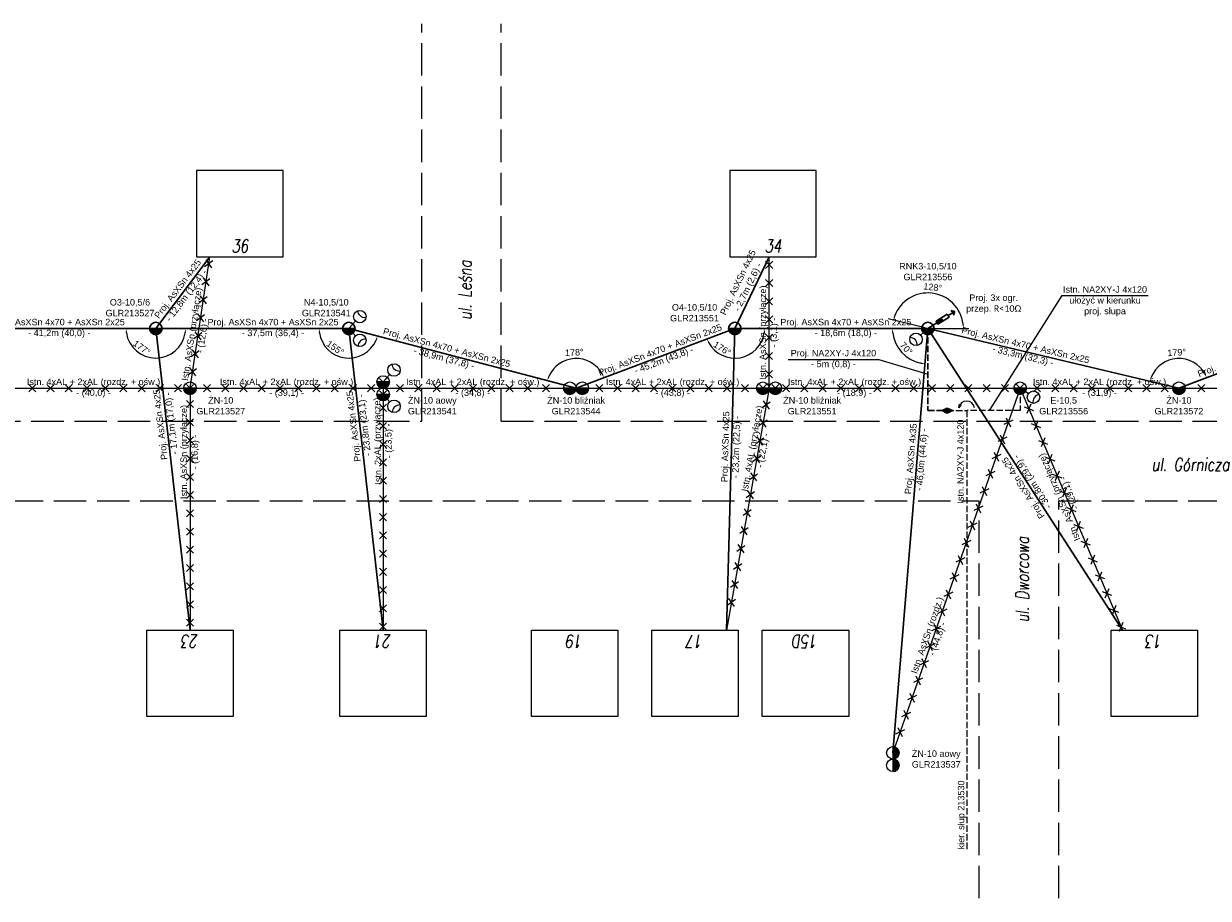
# Model space of a CAD drawing. Header units: metres. Extents: x 6536102 to 6570154, y 5559884 to 5568618.
# Tile 15 of 40: x 6541450 to 6541724, y 5564504 to 5564707. Entities that reach past the tile are written whole.
import ezdxf
from ezdxf.lldxf.tags import DXFTag

# ---------------------------------------------------------------- set-up
doc = ezdxf.new("R2010")
doc.units = ezdxf.units.M
doc.linetypes.add('1053', pattern=[2, 1.5, -0.5])
doc.layers.add('SCHEMATY_ELE', color=7, linetype='Continuous')
doc.styles.add('Romans_0.9', font='romans.shx', dxfattribs={"width": 0.75, "oblique": 9, "height": 0.1})
doc.styles.get("Standard").update_dxf_attribs({"font": 'arial.ttf'})
tags = doc.linetypes.add('ASXSN4X50+25', pattern='A,6.328383,-0.651518,["AsXSn 4x50+25",Standard,S=2.5,R=0,X=0,Y=-1.25],-25.651347,6.384745', length=39.015993).pattern_tags.tags
tags[6] = DXFTag(74, 10)
doc.dimstyles.new('ISO-25', dxfattribs={"dimtxt": 2.5, "dimasz": 2.5, "dimexe": 1.25, "dimexo": 0.625, "dimtad": 1, "dimtxsty": 'Standard', "dimcen": 2.5, "dimadec": 0, "dimazin": 0, "dimtfac": 1, "dimtmove": 0, "dimatfit": 3, "dimfxl": 1, "dimarcsym": 0})

# ---------------------------------------------------------------- blocks, each defined once
blk = doc.blocks.new('*D111')
at = {"color": 0, "linetype": 'ASXSN4X50+25', "lineweight": -2, "transparency": 16777216}
for p, q in [((6541658.2, 5564636.44), (6541649.61, 5564638.49)), ((6541659.44, 5564636.3), (6541668.27, 5564636.3))]:
    blk.add_line(p, q, dxfattribs=at)
blk.add_arc((6541658.81, 5564636.3), 8.21, 6.986, 159.6341, dxfattribs=at)
at = {"color": 0, "linetype": 'ASXSN4X50+25', "transparency": 16777216}
for points in [[(6541651.27, 5564639.1), (6541650.95, 5564639.2), (6541650.82, 5564638.2)], [(6541667.13, 5564637.3), (6541666.8, 5564637.28), (6541667.02, 5564636.3)]]:
    blk.add_solid(points, dxfattribs=at)
at = {"layer": 'Defpoints', "color": 0, "linetype": 'ASXSN4X50+25', "transparency": 16777216}
for p in [(6541663.46, 5564643.07), (6541651.93, 5564636.29), (6541658.81, 5564636.3), (6541658.81, 5564636.3), (6541665.33, 5564634.75)]:
    blk.add_point(p, dxfattribs=at)
at = {"color": 0, "linetype": 'ASXSN4X50+25', "transparency": 16777216, "insert": (6541659.93, 5564645.83), "char_height": 1.8, "attachment_point": 5, "rotation": 353.3101}
blk.add_mtext('{\\H0.83333x;128%%D}', dxfattribs=at)
blk = doc.blocks.new('*D112')
at = {"color": 0, "linetype": 'ASXSN4X50+25', "lineweight": -2, "transparency": 16777216}
blk.add_line((6541607.11, 5564633.65), (6541606.53, 5564633.43), dxfattribs=at)
blk.add_arc((6541614.14, 5564636.3), 6.88, 208.932, 351.6834, dxfattribs=at)
at = {"color": 0, "linetype": 'ASXSN4X50+25', "transparency": 16777216}
for points in [[(6541620.79, 5564635.31), (6541621.12, 5564635.29), (6541621.03, 5564636.3)], [(6541607.97, 5564632.9), (6541608.27, 5564633.04), (6541607.7, 5564633.87)]]:
    blk.add_solid(points, dxfattribs=at)
at = {"layer": 'Defpoints', "color": 0, "linetype": 'ASXSN4X50+25', "transparency": 16777216}
for p in [(6541614.14, 5564636.3), (6541614.14, 5564636.3), (6541621.03, 5564636.3), (6541607.7, 5564633.87), (6541618.27, 5564630.79)]:
    blk.add_point(p, dxfattribs=at)
at = {"color": 0, "linetype": 'ASXSN4X50+25', "transparency": 16777216, "insert": (6541611.21, 5564631.65), "char_height": 1.8, "attachment_point": 5, "rotation": 327.7451}
blk.add_mtext('{\\H0.83333x;176%%D}', dxfattribs=at)
blk = doc.blocks.new('*D113')
at = {"color": 0, "linetype": 'ASXSN4X50+25', "lineweight": -2, "transparency": 16777216}
blk.add_arc((6541524.8, 5564636.3), 6.88, 188.3347, 336.9442, dxfattribs=at)
at = {"color": 0, "linetype": 'ASXSN4X50+25', "transparency": 16777216}
for points in [[(6541517.83, 5564635.29), (6541518.16, 5564635.31), (6541517.92, 5564636.29)], [(6541530.98, 5564633.65), (6541531.29, 5564633.55), (6541531.46, 5564634.55)]]:
    blk.add_solid(points, dxfattribs=at)
at = {"layer": 'Defpoints', "color": 0, "linetype": 'ASXSN4X50+25', "transparency": 16777216}
for p in [(6541517.92, 5564636.29), (6541524.8, 5564636.3), (6541524.8, 5564636.3), (6541531.46, 5564634.55), (6541527.18, 5564629.83)]:
    blk.add_point(p, dxfattribs=at)
at = {"color": 0, "linetype": 'ASXSN4X50+25', "transparency": 16777216, "insert": (6541521.66, 5564631.79), "char_height": 1.8, "attachment_point": 5, "rotation": 325.0941}
blk.add_mtext('{\\H0.83333x;155%%D}', dxfattribs=at)
blk = doc.blocks.new('*D114')
at = {"color": 0, "linetype": 'ASXSN4X50+25', "lineweight": -2, "transparency": 16777216}
for p, q in [((6541479.51, 5564636.3), (6541472, 5564636.29)), ((6541480.76, 5564636.3), (6541488.27, 5564636.3))]:
    blk.add_line(p, q, dxfattribs=at)
blk.add_arc((6541480.13, 5564636.3), 6.88, 188.3459, 351.6721, dxfattribs=at)
at = {"color": 0, "linetype": 'ASXSN4X50+25', "transparency": 16777216}
for points in [[(6541473.16, 5564635.28), (6541473.49, 5564635.31), (6541473.25, 5564636.29)], [(6541486.78, 5564635.31), (6541487.11, 5564635.29), (6541487.02, 5564636.3)]]:
    blk.add_solid(points, dxfattribs=at)
at = {"layer": 'Defpoints', "color": 0, "linetype": 'ASXSN4X50+25', "transparency": 16777216}
for p in [(6541473.25, 5564636.29), (6541480.13, 5564636.3), (6541480.13, 5564636.3), (6541487.02, 5564636.3), (6541483.58, 5564630.33)]:
    blk.add_point(p, dxfattribs=at)
at = {"color": 0, "linetype": 'ASXSN4X50+25', "transparency": 16777216, "insert": (6541476.89, 5564631.85), "char_height": 1.8, "attachment_point": 5, "rotation": 323.9232}
blk.add_mtext('{\\H0.83333x;177%%D}', dxfattribs=at)
blk = doc.blocks.new('*D131')
at = {"color": 0, "linetype": 'ASXSN4X50+25', "lineweight": -2, "transparency": 16777216}
blk.add_line((6541652.57, 5564636.3), (6541649.35, 5564636.3), dxfattribs=at)
blk.add_arc((6541658.81, 5564636.3), 8.21, 186.9826, 258.2969, dxfattribs=at)
at = {"color": 0, "linetype": 'ASXSN4X50+25', "transparency": 16777216}
for points in [[(6541650.5, 5564635.29), (6541650.83, 5564635.31), (6541650.6, 5564636.3)], [(6541657.17, 5564628.42), (6541657.12, 5564628.09), (6541658.14, 5564628.11)]]:
    blk.add_solid(points, dxfattribs=at)
at = {"layer": 'Defpoints', "color": 0, "linetype": 'ASXSN4X50+25', "transparency": 16777216}
for p in [(6541653.19, 5564636.3), (6541658.81, 5564636.3), (6541658.81, 5564636.3), (6541651.59, 5564632.39), (6541657.92, 5564625.44)]:
    blk.add_point(p, dxfattribs=at)
at = {"color": 0, "linetype": 'ASXSN4X50+25', "transparency": 16777216, "insert": (6541653.8, 5564631.68), "char_height": 1.8, "attachment_point": 5, "rotation": 312.6398}
blk.add_mtext('{\\H0.83333x;70%%D}', dxfattribs=at)
blk = doc.blocks.new('*D301')
at = {"color": 0, "linetype": 'ASXSN4X50+25', "lineweight": -2, "transparency": 16777216}
blk.add_line((6541709.93, 5564624.13), (6541709, 5564624.35), dxfattribs=at)
blk.add_arc((6541716.91, 5564622.47), 6.88, 28.9483, 158.2848, dxfattribs=at)
at = {"color": 0, "linetype": 'ASXSN4X50+25', "lineweight": 50, "transparency": 16777216}
for points in [[(6541710.67, 5564624.97), (6541710.36, 5564625.07), (6541710.21, 5564624.07)], [(6541723.08, 5564625.87), (6541722.78, 5564625.73), (6541723.35, 5564624.9)]]:
    blk.add_solid(points, dxfattribs=at)
at = {"layer": 'Defpoints', "color": 0, "linetype": 'ASXSN4X50+25', "lineweight": 50, "transparency": 16777216}
for p in [(6541719.34, 5564628.91), (6541710.54, 5564623.99), (6541716.91, 5564622.47), (6541716.91, 5564622.47), (6541723.4, 5564624.91)]:
    blk.add_point(p, dxfattribs=at)
at = {"color": 0, "linetype": 'ASXSN4X50+25', "transparency": 16777216, "insert": (6541716.39, 5564630.73), "char_height": 1.8, "attachment_point": 5, "rotation": 3.6166}
blk.add_mtext('{\\H0.83333x;179%%D}', dxfattribs=at)
blk = doc.blocks.new('*D302')
at = {"color": 0, "linetype": 'ASXSN4X50+25', "lineweight": -2, "transparency": 16777216}
blk.add_line((6541570.47, 5564624.29), (6541569.54, 5564624.54), dxfattribs=at)
blk.add_arc((6541577.4, 5564622.47), 6.88, 28.9483, 156.9435, dxfattribs=at)
at = {"color": 0, "linetype": 'ASXSN4X50+25', "lineweight": 50, "transparency": 16777216}
for points in [[(6541571.23, 5564625.11), (6541570.91, 5564625.22), (6541570.74, 5564624.22)], [(6541583.58, 5564625.87), (6541583.27, 5564625.73), (6541583.84, 5564624.9)]]:
    blk.add_solid(points, dxfattribs=at)
at = {"layer": 'Defpoints', "color": 0, "linetype": 'ASXSN4X50+25', "lineweight": 50, "transparency": 16777216}
for p in [(6541574.27, 5564628.6), (6541571.07, 5564624.14), (6541577.4, 5564622.47), (6541577.4, 5564622.47), (6541583.89, 5564624.91)]:
    blk.add_point(p, dxfattribs=at)
at = {"color": 0, "linetype": 'ASXSN4X50+25', "transparency": 16777216, "insert": (6541576.98, 5564630.74), "char_height": 1.8, "attachment_point": 5, "rotation": 2.9459}
blk.add_mtext('{\\H0.83333x;178%%D}', dxfattribs=at)

msp = doc.modelspace()

# ---------------------------------------------------------------- hatches: boundary and pattern name
h = msp.add_hatch(color=256)
h.dxf.hatch_style = 1
h.paths.add_polyline_path([(6541664.671, 5564617.267), (6541663.306, 5564616.639), (6541661.94, 5564617.267), (6541663.306, 5564617.895)])
at = {"layer": 'SCHEMATY_ELE', "lineweight": 30}
h = msp.add_hatch(color=0, dxfattribs=at)
h.dxf.hatch_style = 1
edge = h.paths.add_edge_path()
edge.add_line((6541481.579, 5564636.295), (6541478.688, 5564636.295))
edge.add_arc((6541480.133, 5564636.295), 1.446, 180, 360)
h = msp.add_hatch(color=0, dxfattribs=at)
h.dxf.hatch_style = 1
edge = h.paths.add_edge_path()
edge.add_line((6541526.249, 5564636.295), (6541523.357, 5564636.295))
edge.add_arc((6541524.803, 5564636.295), 1.446, 180, 360)
h = msp.add_hatch(color=0, dxfattribs=at)
h.dxf.hatch_style = 1
edge = h.paths.add_edge_path()
edge.add_line((6541615.588, 5564636.295), (6541612.696, 5564636.295))
edge.add_arc((6541614.142, 5564636.295), 1.446, 180, 360)
h = msp.add_hatch(color=0, dxfattribs=at)
h.dxf.hatch_style = 1
edge = h.paths.add_edge_path()
edge.add_line((6541660.258, 5564636.295), (6541657.366, 5564636.295))
edge.add_arc((6541658.812, 5564636.295), 1.446, 180, 360)
h = msp.add_hatch(color=7, dxfattribs=at)
h.dxf.hatch_style = 1
h.paths.add_polyline_path([(6541661.659, 5564637.852), (6541662.114, 5564638.397), (6541661.427, 5564638.216)])
at = {"layer": 'SCHEMATY_ELE', "lineweight": 18}
h = msp.add_hatch(color=8, dxfattribs=at)
h.dxf.hatch_style = 1
edge = h.paths.add_edge_path()
edge.add_line((6541489.508, 5564622.472), (6541486.617, 5564622.472))
edge.add_arc((6541488.062, 5564622.472), 1.446, 180, 360)
h = msp.add_hatch(color=8, dxfattribs=at)
h.dxf.hatch_style = 1
edge = h.paths.add_edge_path()
edge.add_line((6541534.178, 5564623.918), (6541531.286, 5564623.918))
edge.add_arc((6541532.732, 5564623.918), 1.446, 180, 360)
h = msp.add_hatch(color=8, dxfattribs=at)
h.dxf.hatch_style = 1
edge = h.paths.add_edge_path()
edge.add_line((6541577.402, 5564622.472), (6541574.51, 5564622.472))
edge.add_arc((6541575.956, 5564622.472), 1.446, 180, 360)
h = msp.add_hatch(color=8, dxfattribs=at)
h.dxf.hatch_style = 1
edge = h.paths.add_edge_path()
edge.add_line((6541580.293, 5564622.472), (6541577.402, 5564622.472))
edge.add_arc((6541578.847, 5564622.472), 1.446, 180, 360)
h = msp.add_hatch(color=8, dxfattribs=at)
h.dxf.hatch_style = 1
edge = h.paths.add_edge_path()
edge.add_line((6541622.071, 5564622.472), (6541619.18, 5564622.472))
edge.add_arc((6541620.625, 5564622.472), 1.446, 180, 360)
h = msp.add_hatch(color=8, dxfattribs=at)
h.dxf.hatch_style = 1
edge = h.paths.add_edge_path()
edge.add_line((6541624.963, 5564622.472), (6541622.071, 5564622.472))
edge.add_arc((6541623.517, 5564622.472), 1.446, 180, 360)
h = msp.add_hatch(color=8, dxfattribs=at)
h.dxf.hatch_style = 1
edge = h.paths.add_edge_path()
edge.add_line((6541681.604, 5564622.472), (6541678.712, 5564622.472))
edge.add_arc((6541680.158, 5564622.472), 1.446, 180, 360)
h = msp.add_hatch(color=8, dxfattribs=at)
h.dxf.hatch_style = 1
edge = h.paths.add_edge_path()
edge.add_line((6541718.356, 5564622.472), (6541715.464, 5564622.472))
edge.add_arc((6541716.91, 5564622.472), 1.446, 180, 360)
h = msp.add_hatch(color=8, dxfattribs=at)
h.dxf.hatch_style = 1
edge = h.paths.add_edge_path()
edge.add_line((6541534.178, 5564621.026), (6541531.286, 5564621.026))
edge.add_arc((6541532.732, 5564621.026), 1.446, 180, 360)
at = {"layer": 'SCHEMATY_ELE', "linetype": '1053', "lineweight": 18}
h = msp.add_hatch(color=256, dxfattribs=at)
h.dxf.hatch_style = 1
h.paths.add_polyline_path([(6541666.008, 5564617.937), (6541666.112, 5564618.733), (6541666.466, 5564618.596)])
at = {"layer": 'SCHEMATY_ELE', "lineweight": 18}
h = msp.add_hatch(color=8, dxfattribs=at)
h.dxf.hatch_style = 1
edge = h.paths.add_edge_path()
edge.add_line((6541650.7, 5564539.508), (6541650.7, 5564536.617))
edge.add_arc((6541650.7, 5564538.063), 1.446, 270, 450)
h = msp.add_hatch(color=8, dxfattribs=at)
h.dxf.hatch_style = 1
edge = h.paths.add_edge_path()
edge.add_line((6541650.7, 5564536.617), (6541650.7, 5564533.725))
edge.add_arc((6541650.7, 5564535.171), 1.446, 270, 450)

# ---------------------------------------------------------------- linework, layer by layer
at = {"color": 0, "linetype": '1053', "lineweight": 9, "ltscale": 5}
for p, q in [((6541541.659, 5564614.821), (6541541.659, 5564706.85)), ((6541560.075, 5564614.821), (6541560.075, 5564706.85)), ((6541201.314, 5564614.821), (6541541.659, 5564614.821)), ((6541560.075, 5564614.821), (6541825.202, 5564614.821)), ((6541316.55, 5564596.405), (6541670.664, 5564596.405)), ((6541670.664, 5564504.375), (6541670.664, 5564596.405)), ((6541689.08, 5564504.375), (6541689.08, 5564596.405)), ((6541689.08, 5564596.405), (6542891.293, 5564596.405))]:
    msp.add_line(p, q, dxfattribs=at)
at = {"lineweight": 30}
for p, q in [((6541480.133, 5564636.295), (6541492.601, 5564652.858)), ((6541614.142, 5564636.295), (6541622.071, 5564652.858)), ((6541480.133, 5564636.295), (6541435.464, 5564636.295)), ((6541480.133, 5564636.295), (6541488.062, 5564566.433)), ((6541524.803, 5564636.295), (6541480.133, 5564636.295)), ((6541524.803, 5564636.295), (6541532.732, 5564566.433)), ((6541524.803, 5564636.295), (6541577.402, 5564622.472)), ((6541614.142, 5564636.295), (6541577.402, 5564622.472)), ((6541614.142, 5564636.295), (6541612.2, 5564566.433)), ((6541658.812, 5564636.295), (6541614.142, 5564636.295)), ((6541658.812, 5564636.295), (6541650.7, 5564538.063)), ((6541658.812, 5564636.295), (6541703.816, 5564566.433)), ((6541658.812, 5564636.295), (6541716.91, 5564622.472)), ((6541753.651, 5564636.295), (6541716.91, 5564622.472))]:
    msp.add_line(p, q, dxfattribs=at)
at = {"color": 8}
for p, q in [((6541488.062, 5564622.472), (6541492.601, 5564652.858)), ((6541622.071, 5564622.472), (6541622.071, 5564652.858)), ((6541443.393, 5564622.472), (6541488.062, 5564622.472)), ((6541488.062, 5564622.472), (6541488.062, 5564566.433)), ((6541488.062, 5564622.472), (6541532.732, 5564622.472)), ((6541532.732, 5564622.472), (6541532.732, 5564566.433)), ((6541532.732, 5564622.472), (6541577.402, 5564622.472)), ((6541577.402, 5564622.472), (6541622.071, 5564622.472)), ((6541622.071, 5564622.472), (6541612.2, 5564566.433)), ((6541622.071, 5564622.472), (6541680.158, 5564622.472)), ((6541680.158, 5564622.472), (6541650.7, 5564538.063)), ((6541680.158, 5564622.472), (6541703.816, 5564566.433)), ((6541680.158, 5564622.472), (6541716.91, 5564622.472)), ((6541716.91, 5564622.472), (6541761.58, 5564622.472))]:
    msp.add_line(p, q, dxfattribs=at)
at = {"color": 1}
for p, q in [((6541493.292, 5564651.957), (6541491.436, 5564650.583)), ((6541491.677, 5564652.198), (6541493.051, 5564650.342)), ((6541622.888, 5564650.212), (6541621.255, 5564651.846)), ((6541621.255, 5564650.213), (6541622.888, 5564651.846)), ((6541492.669, 5564647.784), (6541490.812, 5564646.41)), ((6541491.054, 5564648.025), (6541492.428, 5564646.168)), ((6541622.888, 5564645.993), (6541621.255, 5564647.626)), ((6541621.255, 5564645.993), (6541622.888, 5564647.626)), ((6541492.045, 5564643.611), (6541490.189, 5564642.237)), ((6541490.43, 5564643.852), (6541491.804, 5564641.995)), ((6541622.887, 5564641.774), (6541621.254, 5564643.407)), ((6541621.254, 5564641.774), (6541622.888, 5564643.407)), ((6541491.422, 5564639.437), (6541489.566, 5564638.064)), ((6541489.807, 5564639.679), (6541491.181, 5564637.822)), ((6541622.888, 5564637.554), (6541621.255, 5564639.187)), ((6541621.255, 5564637.554), (6541622.888, 5564639.187)), ((6541490.799, 5564635.264), (6541488.942, 5564633.89)), ((6541489.184, 5564635.506), (6541490.558, 5564633.649)), ((6541622.887, 5564633.335), (6541621.254, 5564634.968)), ((6541621.254, 5564633.335), (6541622.888, 5564634.968)), ((6541490.175, 5564631.091), (6541488.319, 5564629.717)), ((6541488.56, 5564631.333), (6541489.934, 5564629.476)), ((6541622.887, 5564629.115), (6541621.254, 5564630.749)), ((6541621.254, 5564629.116), (6541622.887, 5564630.749)), ((6541489.552, 5564626.918), (6541487.696, 5564625.544)), ((6541487.937, 5564627.159), (6541489.311, 5564625.303)), ((6541622.887, 5564624.896), (6541621.254, 5564626.529)), ((6541621.254, 5564624.896), (6541622.887, 5564626.529)), ((6541450.727, 5564621.655), (6541452.36, 5564623.288)), ((6541450.727, 5564623.288), (6541452.36, 5564621.655)), ((6541454.946, 5564621.655), (6541456.579, 5564623.288)), ((6541454.946, 5564623.288), (6541456.579, 5564621.655)), ((6541459.165, 5564621.655), (6541460.798, 5564623.288)), ((6541459.165, 5564623.288), (6541460.798, 5564621.655)), ((6541463.385, 5564621.655), (6541465.018, 5564623.288)), ((6541463.385, 5564623.288), (6541465.018, 5564621.655)), ((6541467.604, 5564621.655), (6541469.237, 5564623.288)), ((6541467.604, 5564623.288), (6541469.237, 5564621.655)), ((6541471.823, 5564621.655), (6541473.456, 5564623.288)), ((6541471.823, 5564623.288), (6541473.456, 5564621.655)), ((6541476.043, 5564621.655), (6541477.676, 5564623.288)), ((6541476.043, 5564623.288), (6541477.676, 5564621.655)), ((6541480.262, 5564621.655), (6541481.895, 5564623.288)), ((6541480.262, 5564623.288), (6541481.895, 5564621.655)), ((6541484.481, 5564621.655), (6541486.114, 5564623.288)), ((6541484.481, 5564623.288), (6541486.114, 5564621.655)), ((6541487.246, 5564623.289), (6541488.879, 5564621.656)), ((6541488.879, 5564623.289), (6541487.246, 5564621.656)), ((6541491.177, 5564621.655), (6541492.81, 5564623.288)), ((6541491.177, 5564623.288), (6541492.81, 5564621.655)), ((6541495.396, 5564621.655), (6541497.029, 5564623.288)), ((6541495.396, 5564623.288), (6541497.029, 5564621.655)), ((6541499.615, 5564621.655), (6541501.249, 5564623.288)), ((6541499.615, 5564623.288), (6541501.249, 5564621.655)), ((6541503.835, 5564621.655), (6541505.468, 5564623.288)), ((6541503.835, 5564623.288), (6541505.468, 5564621.655)), ((6541508.054, 5564621.655), (6541509.687, 5564623.288)), ((6541508.054, 5564623.288), (6541509.687, 5564621.655)), ((6541512.274, 5564621.655), (6541513.907, 5564623.288)), ((6541512.274, 5564623.288), (6541513.907, 5564621.655)), ((6541516.493, 5564621.655), (6541518.126, 5564623.288)), ((6541516.493, 5564623.288), (6541518.126, 5564621.655)), ((6541520.712, 5564621.655), (6541522.345, 5564623.288)), ((6541520.712, 5564623.288), (6541522.345, 5564621.655)), ((6541524.932, 5564621.655), (6541526.565, 5564623.288)), ((6541524.932, 5564623.288), (6541526.565, 5564621.655)), ((6541529.15, 5564621.655), (6541530.783, 5564623.288)), ((6541529.15, 5564623.288), (6541530.783, 5564621.655)), ((6541531.915, 5564624.735), (6541533.548, 5564623.102)), ((6541533.548, 5564624.735), (6541531.915, 5564623.102)), ((6541535.846, 5564621.655), (6541537.479, 5564623.288)), ((6541535.846, 5564623.288), (6541537.479, 5564621.655)), ((6541540.066, 5564621.655), (6541541.699, 5564623.288)), ((6541540.066, 5564623.288), (6541541.699, 5564621.655)), ((6541544.285, 5564621.655), (6541545.918, 5564623.288)), ((6541544.285, 5564623.288), (6541545.918, 5564621.655)), ((6541548.504, 5564621.655), (6541550.137, 5564623.288)), ((6541548.504, 5564623.288), (6541550.137, 5564621.655)), ((6541552.724, 5564621.655), (6541554.357, 5564623.288)), ((6541552.724, 5564623.288), (6541554.357, 5564621.655)), ((6541556.943, 5564621.655), (6541558.576, 5564623.288)), ((6541556.943, 5564623.288), (6541558.576, 5564621.655)), ((6541561.163, 5564621.655), (6541562.796, 5564623.288)), ((6541561.163, 5564623.288), (6541562.796, 5564621.655)), ((6541565.382, 5564621.655), (6541567.015, 5564623.288)), ((6541565.382, 5564623.288), (6541567.015, 5564621.655)), ((6541569.601, 5564621.655), (6541571.234, 5564623.288)), ((6541569.601, 5564623.288), (6541571.234, 5564621.655)), ((6541581.945, 5564621.655), (6541583.578, 5564623.288)), ((6541581.945, 5564623.288), (6541583.578, 5564621.655)), ((6541586.165, 5564621.655), (6541587.798, 5564623.288)), ((6541586.165, 5564623.288), (6541587.798, 5564621.655)), ((6541590.384, 5564621.655), (6541592.017, 5564623.288)), ((6541590.384, 5564623.288), (6541592.017, 5564621.655)), ((6541594.603, 5564621.655), (6541596.236, 5564623.288)), ((6541594.603, 5564623.288), (6541596.236, 5564621.655)), ((6541598.823, 5564621.655), (6541600.456, 5564623.288)), ((6541598.823, 5564623.288), (6541600.456, 5564621.655)), ((6541603.042, 5564621.655), (6541604.675, 5564623.288)), ((6541603.042, 5564623.288), (6541604.675, 5564621.655)), ((6541607.262, 5564621.655), (6541608.895, 5564623.288)), ((6541607.262, 5564623.288), (6541608.895, 5564621.655)), ((6541611.481, 5564621.655), (6541613.114, 5564623.288)), ((6541611.481, 5564623.288), (6541613.114, 5564621.655)), ((6541615.7, 5564621.655), (6541617.333, 5564623.288)), ((6541615.7, 5564623.288), (6541617.333, 5564621.655)), ((6541619.809, 5564623.289), (6541621.442, 5564621.656)), ((6541621.442, 5564623.289), (6541619.809, 5564621.656)), ((6541622.7, 5564623.289), (6541624.333, 5564621.656)), ((6541624.333, 5564623.289), (6541622.7, 5564621.656)), ((6541625.185, 5564621.655), (6541626.818, 5564623.288)), ((6541625.185, 5564623.288), (6541626.818, 5564621.655)), ((6541629.405, 5564621.655), (6541631.038, 5564623.288)), ((6541629.405, 5564623.288), (6541631.038, 5564621.655)), ((6541633.624, 5564621.655), (6541635.257, 5564623.288)), ((6541633.624, 5564623.288), (6541635.257, 5564621.655)), ((6541637.844, 5564621.655), (6541639.477, 5564623.288)), ((6541637.844, 5564623.288), (6541639.477, 5564621.655)), ((6541642.063, 5564621.655), (6541643.696, 5564623.288)), ((6541642.063, 5564623.288), (6541643.696, 5564621.655)), ((6541646.282, 5564621.655), (6541647.915, 5564623.288)), ((6541646.282, 5564623.288), (6541647.915, 5564621.655)), ((6541650.502, 5564621.655), (6541652.135, 5564623.288)), ((6541650.502, 5564623.288), (6541652.135, 5564621.655)), ((6541654.721, 5564621.655), (6541656.354, 5564623.288)), ((6541654.721, 5564623.288), (6541656.354, 5564621.655)), ((6541658.941, 5564621.655), (6541660.574, 5564623.288)), ((6541658.941, 5564623.288), (6541660.574, 5564621.655)), ((6541663.16, 5564621.655), (6541664.793, 5564623.288)), ((6541663.16, 5564623.288), (6541664.793, 5564621.655)), ((6541667.38, 5564621.656), (6541669.013, 5564623.289)), ((6541667.38, 5564623.289), (6541669.013, 5564621.656)), ((6541671.599, 5564621.656), (6541673.232, 5564623.289)), ((6541671.599, 5564623.289), (6541673.232, 5564621.656)), ((6541675.818, 5564621.656), (6541677.451, 5564623.289)), ((6541675.818, 5564623.289), (6541677.451, 5564621.656)), ((6541679.341, 5564623.289), (6541680.975, 5564621.656)), ((6541680.975, 5564623.289), (6541679.341, 5564621.656)), ((6541683.272, 5564621.655), (6541684.905, 5564623.288)), ((6541683.272, 5564623.288), (6541684.905, 5564621.655)), ((6541687.492, 5564621.655), (6541689.125, 5564623.288)), ((6541687.492, 5564623.288), (6541689.125, 5564621.655)), ((6541691.711, 5564621.655), (6541693.344, 5564623.288)), ((6541691.711, 5564623.288), (6541693.344, 5564621.655)), ((6541695.93, 5564621.655), (6541697.564, 5564623.288)), ((6541695.93, 5564623.288), (6541697.564, 5564621.655)), ((6541700.15, 5564621.655), (6541701.783, 5564623.288)), ((6541700.15, 5564623.288), (6541701.783, 5564621.655)), ((6541704.369, 5564621.655), (6541706.002, 5564623.288)), ((6541704.369, 5564623.288), (6541706.002, 5564621.655)), ((6541708.589, 5564621.655), (6541710.222, 5564623.288)), ((6541708.589, 5564623.288), (6541710.222, 5564621.655)), ((6541712.808, 5564621.655), (6541714.441, 5564623.288)), ((6541712.808, 5564623.288), (6541714.441, 5564621.655)), ((6541721.261, 5564621.655), (6541722.894, 5564623.288)), ((6541721.261, 5564623.288), (6541722.894, 5564621.655)), ((6541487.246, 5564619.626), (6541488.879, 5564617.993)), ((6541488.879, 5564619.626), (6541487.246, 5564617.993)), ((6541531.915, 5564621.843), (6541533.548, 5564620.21)), ((6541533.548, 5564621.843), (6541531.915, 5564620.21)), ((6541531.915, 5564618.743), (6541533.548, 5564617.11)), ((6541533.548, 5564618.743), (6541531.915, 5564617.11)), ((6541622.328, 5564619.224), (6541620.436, 5564617.899)), ((6541620.719, 5564619.508), (6541622.044, 5564617.616)), ((6541681.098, 5564618.147), (6541683.237, 5564617.278)), ((6541682.602, 5564618.782), (6541681.733, 5564616.642)), ((6541487.246, 5564615.407), (6541488.879, 5564613.773)), ((6541488.879, 5564615.407), (6541487.246, 5564613.773)), ((6541531.915, 5564614.524), (6541533.548, 5564612.891)), ((6541533.548, 5564614.524), (6541531.915, 5564612.891)), ((6541621.596, 5564615.069), (6541619.704, 5564613.744)), ((6541619.988, 5564615.352), (6541621.313, 5564613.461)), ((6541678.449, 5564615.097), (6541676.369, 5564614.093)), ((6541676.907, 5564615.635), (6541677.911, 5564613.555)), ((6541682.739, 5564614.26), (6541684.878, 5564613.39)), ((6541684.243, 5564614.895), (6541683.374, 5564612.755)), ((6541675.517, 5564611.651), (6541676.521, 5564609.571)), ((6541487.246, 5564611.187), (6541488.879, 5564609.554)), ((6541488.879, 5564611.187), (6541487.246, 5564609.554)), ((6541531.915, 5564610.304), (6541533.548, 5564608.671)), ((6541533.548, 5564610.304), (6541531.915, 5564608.671)), ((6541620.864, 5564610.914), (6541618.972, 5564609.589)), ((6541619.256, 5564611.197), (6541620.581, 5564609.305)), ((6541677.059, 5564611.113), (6541674.979, 5564610.109)), ((6541684.38, 5564610.373), (6541686.519, 5564609.503)), ((6541685.884, 5564611.008), (6541685.015, 5564608.868)), ((6541487.246, 5564606.968), (6541488.879, 5564605.335)), ((6541488.879, 5564606.968), (6541487.246, 5564605.335)), ((6541531.915, 5564606.085), (6541533.548, 5564604.452)), ((6541533.548, 5564606.085), (6541531.915, 5564604.452)), ((6541620.132, 5564606.758), (6541618.24, 5564605.433)), ((6541618.524, 5564607.042), (6541619.849, 5564605.15)), ((6541675.668, 5564607.129), (6541673.588, 5564606.126)), ((6541674.127, 5564607.668), (6541675.13, 5564605.588)), ((6541686.021, 5564606.485), (6541688.16, 5564605.616)), ((6541687.525, 5564607.12), (6541686.656, 5564604.981)), ((6541674.278, 5564603.146), (6541672.198, 5564602.142)), ((6541672.736, 5564603.684), (6541673.74, 5564601.604)), ((6541689.166, 5564603.233), (6541688.297, 5564601.094)), ((6541487.246, 5564602.748), (6541488.879, 5564601.115)), ((6541488.879, 5564602.748), (6541487.246, 5564601.115)), ((6541531.915, 5564601.865), (6541533.548, 5564600.232)), ((6541533.548, 5564601.865), (6541531.915, 5564600.232)), ((6541619.4, 5564602.602), (6541617.508, 5564601.277)), ((6541617.792, 5564602.885), (6541619.117, 5564600.994)), ((6541687.662, 5564602.598), (6541689.801, 5564601.729)), ((6541487.246, 5564598.529), (6541488.879, 5564596.896)), ((6541488.879, 5564598.529), (6541487.246, 5564596.896)), ((6541531.915, 5564597.646), (6541533.548, 5564596.013)), ((6541533.548, 5564597.646), (6541531.915, 5564596.013)), ((6541618.668, 5564598.447), (6541616.776, 5564597.122)), ((6541617.06, 5564598.73), (6541618.385, 5564596.838)), ((6541672.888, 5564599.162), (6541670.808, 5564598.158)), ((6541671.346, 5564599.7), (6541672.35, 5564597.62)), ((6541689.303, 5564598.711), (6541691.442, 5564597.842)), ((6541690.807, 5564599.346), (6541689.938, 5564597.206)), ((6541671.498, 5564595.178), (6541669.418, 5564594.174)), ((6541669.956, 5564595.716), (6541670.959, 5564593.636)), ((6541692.448, 5564595.459), (6541691.579, 5564593.319)), ((6541487.246, 5564594.31), (6541488.879, 5564592.677)), ((6541488.879, 5564594.31), (6541487.246, 5564592.677)), ((6541531.915, 5564593.427), (6541533.548, 5564591.794)), ((6541533.548, 5564593.427), (6541531.915, 5564591.794)), ((6541617.936, 5564594.291), (6541616.044, 5564592.966)), ((6541616.328, 5564594.575), (6541617.653, 5564592.683)), ((6541690.944, 5564594.824), (6541693.083, 5564593.954)), ((6541487.246, 5564590.09), (6541488.879, 5564588.457)), ((6541488.879, 5564590.09), (6541487.246, 5564588.457)), ((6541617.204, 5564590.136), (6541615.312, 5564588.811)), ((6541615.596, 5564590.419), (6541616.921, 5564588.528)), ((6541670.107, 5564591.194), (6541668.027, 5564590.191)), ((6541668.565, 5564591.732), (6541669.569, 5564589.653)), ((6541692.585, 5564590.937), (6541694.724, 5564590.067)), ((6541694.089, 5564591.572), (6541693.22, 5564589.432)), ((6541531.915, 5564589.207), (6541533.548, 5564587.574)), ((6541533.548, 5564589.207), (6541531.915, 5564587.574)), ((6541668.717, 5564587.211), (6541666.637, 5564586.207)), ((6541667.175, 5564587.749), (6541668.179, 5564585.669)), ((6541694.226, 5564587.049), (6541696.365, 5564586.18)), ((6541695.73, 5564587.684), (6541694.861, 5564585.545)), ((6541487.246, 5564585.871), (6541488.879, 5564584.238)), ((6541488.879, 5564585.871), (6541487.246, 5564584.238)), ((6541531.915, 5564584.988), (6541533.548, 5564583.355)), ((6541533.548, 5564584.988), (6541531.915, 5564583.355)), ((6541616.472, 5564585.98), (6541614.58, 5564584.655)), ((6541614.864, 5564586.264), (6541616.189, 5564584.372)), ((6541487.246, 5564581.651), (6541488.879, 5564580.018)), ((6541488.879, 5564581.651), (6541487.246, 5564580.018)), ((6541615.74, 5564581.825), (6541613.848, 5564580.5)), ((6541614.132, 5564582.108), (6541615.457, 5564580.217)), ((6541667.327, 5564583.227), (6541665.247, 5564582.223)), ((6541665.785, 5564583.765), (6541666.789, 5564581.685)), ((6541695.867, 5564583.162), (6541698.006, 5564582.293)), ((6541697.371, 5564583.797), (6541696.502, 5564581.658)), ((6541531.915, 5564580.768), (6541533.548, 5564579.135)), ((6541533.548, 5564580.768), (6541531.915, 5564579.135)), ((6541665.936, 5564579.243), (6541663.857, 5564578.239)), ((6541664.395, 5564579.781), (6541665.398, 5564577.701)), ((6541697.508, 5564579.275), (6541699.648, 5564578.406)), ((6541699.012, 5564579.91), (6541698.143, 5564577.771)), ((6541487.246, 5564577.432), (6541488.879, 5564575.799)), ((6541488.879, 5564577.432), (6541487.246, 5564575.799)), ((6541531.915, 5564576.549), (6541533.548, 5564574.916)), ((6541533.548, 5564576.549), (6541531.915, 5564574.916)), ((6541615.008, 5564577.67), (6541613.116, 5564576.345)), ((6541613.4, 5564577.953), (6541614.725, 5564576.061)), ((6541663.004, 5564575.797), (6541664.008, 5564573.718)), ((6541700.653, 5564576.023), (6541699.784, 5564573.883)), ((6541487.246, 5564573.213), (6541488.879, 5564571.58)), ((6541488.879, 5564573.213), (6541487.246, 5564571.58)), ((6541614.276, 5564573.514), (6541612.385, 5564572.189)), ((6541612.668, 5564573.798), (6541613.993, 5564571.906)), ((6541664.546, 5564575.259), (6541662.466, 5564574.256)), ((6541699.149, 5564575.388), (6541701.289, 5564574.518)), ((6541531.915, 5564572.33), (6541533.548, 5564570.697)), ((6541533.548, 5564572.33), (6541531.915, 5564570.697)), ((6541663.156, 5564571.276), (6541661.076, 5564570.272)), ((6541661.614, 5564571.814), (6541662.618, 5564569.734)), ((6541700.79, 5564571.501), (6541702.93, 5564570.631)), ((6541702.294, 5564572.136), (6541701.425, 5564569.996)), ((6541487.246, 5564568.993), (6541488.879, 5564567.36)), ((6541488.879, 5564568.993), (6541487.246, 5564567.36)), ((6541531.915, 5564568.11), (6541533.548, 5564566.477)), ((6541533.548, 5564568.11), (6541531.915, 5564566.477)), ((6541660.224, 5564567.83), (6541661.228, 5564565.75)), ((6541702.431, 5564567.613), (6541704.571, 5564566.744)), ((6541703.935, 5564568.249), (6541703.066, 5564566.109)), ((6541661.766, 5564567.292), (6541659.686, 5564566.288)), ((6541660.375, 5564563.308), (6541658.295, 5564562.304)), ((6541658.834, 5564563.846), (6541659.837, 5564561.766)), ((6541658.985, 5564559.324), (6541656.905, 5564558.321)), ((6541657.443, 5564559.862), (6541658.447, 5564557.782)), ((6541657.595, 5564555.341), (6541655.515, 5564554.337)), ((6541656.053, 5564555.879), (6541657.057, 5564553.799)), ((6541656.205, 5564551.357), (6541654.125, 5564550.353)), ((6541654.663, 5564551.895), (6541655.666, 5564549.815)), ((6541654.814, 5564547.373), (6541652.734, 5564546.369)), ((6541653.272, 5564547.911), (6541654.276, 5564545.831)), ((6541653.424, 5564543.389), (6541651.344, 5564542.385)), ((6541651.882, 5564543.927), (6541652.886, 5564541.847))]:
    msp.add_line(p, q, dxfattribs=at)
for q in [(6541672.975, 5564617.267), (6541709.791, 5564643.925)]:
    msp.add_line((6541689.804, 5564643.925), q)
at = {"lineweight": 18}
for p, q in [((6541626.461, 5564629.108), (6541647.45, 5564629.108)), ((6541647.45, 5564629.108), (6541658.812, 5564625.698))]:
    msp.add_line(p, q, dxfattribs=at)
at = {"color": 8, "ltscale": 0.5}
for points in [[(6541489.571, 5564652.858), (6541509.571, 5564652.858), (6541509.571, 5564672.858), (6541489.571, 5564672.858)], [(6541612.952, 5564652.858), (6541632.952, 5564652.858), (6541632.952, 5564672.858), (6541612.952, 5564672.858)], [(6541478.062, 5564566.433), (6541498.062, 5564566.433), (6541498.062, 5564546.433), (6541478.062, 5564546.433)], [(6541522.732, 5564566.433), (6541542.732, 5564566.433), (6541542.732, 5564546.433), (6541522.732, 5564546.433)], [(6541567.073, 5564566.433), (6541587.073, 5564566.433), (6541587.073, 5564546.433), (6541567.073, 5564546.433)], [(6541594.906, 5564566.433), (6541614.906, 5564566.433), (6541614.906, 5564546.433), (6541594.906, 5564546.433)], [(6541620.48, 5564566.433), (6541640.48, 5564566.433), (6541640.48, 5564546.433), (6541620.48, 5564546.433)], [(6541701.187, 5564566.433), (6541721.187, 5564566.433), (6541721.187, 5564546.433), (6541701.187, 5564546.433)]]:
    msp.add_lwpolyline(points, close=True, dxfattribs=at)
msp.add_lwpolyline([(6541664.671, 5564617.267), (6541663.306, 5564616.639), (6541661.94, 5564617.267), (6541663.306, 5564617.895), (6541664.671, 5564617.267)])
at = {"layer": 'SCHEMATY_ELE', "color": 7, "lineweight": 30}
for p, q in [((6541663.481, 5564639.268), (6541664.548, 5564639.947)), ((6541664.923, 5564639.358), (6541664.174, 5564640.536)), ((6541664.996, 5564639.684), (6541664.5, 5564640.463)), ((6541665.073, 5564640.003), (6541664.821, 5564640.398)), ((6541658.812, 5564636.295), (6541662.114, 5564638.397))]:
    msp.add_line(p, q, dxfattribs=at)
at = {"layer": 'SCHEMATY_ELE', "color": 8, "lineweight": 18}
for p, q in [((6541526.36, 5564637.983), (6541524.803, 5564636.295)), ((6541526.36, 5564634.608), (6541524.803, 5564636.295)), ((6541657.124, 5564634.739), (6541658.812, 5564636.295)), ((6541534.289, 5564625.605), (6541532.732, 5564623.918)), ((6541682.06, 5564621.186), (6541680.158, 5564622.472)), ((6541534.289, 5564619.339), (6541532.732, 5564621.026))]:
    msp.add_line(p, q, dxfattribs=at)
at = {"layer": 'SCHEMATY_ELE', "color": 8, "linetype": '1053', "lineweight": 18}
msp.add_line((6541663.306, 5564617.267), (6541667.8, 5564617.267), dxfattribs=at)
at = {"layer": 'SCHEMATY_ELE', "color": 8, "lineweight": 18}
for points in [[(6541528.754, 5564638.741, -0.4360015), (6541526.924, 5564640.43)], [(6541528.754, 5564633.849, 0.4360015), (6541526.924, 5564632.161)], [(6541656.365, 5564632.345, 0.4360015), (6541654.677, 5564634.174)], [(6541536.683, 5564626.364, -0.4360015), (6541534.853, 5564628.053)], [(6541684.564, 5564620.996, 0.4360015), (6541683.17, 5564618.933)], [(6541536.683, 5564618.58, 0.4360015), (6541534.853, 5564616.892)]]:
    msp.add_lwpolyline(points, format="xyb", dxfattribs=at)
at = {"layer": 'SCHEMATY_ELE', "color": 7, "lineweight": 30}
for points in [[(6541663.263, 5564639.61), (6541660.705, 5564637.982), (6541661.141, 5564637.297), (6541663.699, 5564638.925)], [(6541661.659, 5564637.852), (6541662.114, 5564638.397), (6541661.427, 5564638.216)]]:
    msp.add_lwpolyline(points, close=True, dxfattribs=at)
at = {"layer": 'SCHEMATY_ELE', "color": 0, "lineweight": 30}
for points in [[(6541481.579, 5564636.295), (6541478.688, 5564636.295, 1)], [(6541526.249, 5564636.295), (6541523.357, 5564636.295, 1)], [(6541615.588, 5564636.295), (6541612.696, 5564636.295, 1)], [(6541660.258, 5564636.295), (6541657.366, 5564636.295, 1)]]:
    msp.add_lwpolyline(points, format="xyb", close=True, dxfattribs=at)
at = {"layer": 'SCHEMATY_ELE', "color": 0, "linetype": '1053', "lineweight": 30}
msp.add_lwpolyline([(6541658.812, 5564636.295), (6541658.812, 5564617.267), (6541663.306, 5564617.267)], dxfattribs=at)
at = {"layer": 'SCHEMATY_ELE', "color": 8, "lineweight": 18}
for points in [[(6541489.508, 5564622.472), (6541486.617, 5564622.472, 1)], [(6541534.178, 5564623.918), (6541531.286, 5564623.918, 1)], [(6541577.402, 5564622.472), (6541574.51, 5564622.472, 1)], [(6541580.293, 5564622.472), (6541577.402, 5564622.472, 1)], [(6541622.071, 5564622.472), (6541619.18, 5564622.472, 1)], [(6541624.963, 5564622.472), (6541622.071, 5564622.472, 1)], [(6541681.604, 5564622.472), (6541678.712, 5564622.472, 1)], [(6541718.356, 5564622.472), (6541715.464, 5564622.472, 1)], [(6541534.178, 5564621.026), (6541531.286, 5564621.026, 1)], [(6541650.7, 5564539.508), (6541650.7, 5564536.617, 1)], [(6541650.7, 5564536.617), (6541650.7, 5564533.725, 1)]]:
    msp.add_lwpolyline(points, format="xyb", close=True, dxfattribs=at)
at = {"layer": 'SCHEMATY_ELE', "color": 8, "linetype": '1053', "lineweight": 18}
msp.add_lwpolyline([(6541680.158, 5564622.472), (6541680.158, 5564617.267), (6541667.8, 5564617.267), (6541667.8, 5564515.776)], dxfattribs=at)
at = {"layer": 'SCHEMATY_ELE', "linetype": '1053', "lineweight": 18}
msp.add_lwpolyline([(6541666.008, 5564617.937), (6541666.112, 5564618.733), (6541666.466, 5564618.596), (6541666.008, 5564617.937)], dxfattribs=at)
at = {"layer": 'SCHEMATY_ELE', "color": 8, "lineweight": 18}
for centre in [(6541527.34, 5564639.045), (6541527.34, 5564633.545), (6541656.062, 5564633.758), (6541535.269, 5564626.668), (6541532.732, 5564623.918), (6541488.062, 5564622.472), (6541532.732, 5564621.026), (6541575.956, 5564622.472), (6541578.847, 5564622.472), (6541620.625, 5564622.472), (6541623.517, 5564622.472), (6541680.158, 5564622.472), (6541716.91, 5564622.472), (6541535.269, 5564618.277), (6541683.257, 5564620.376), (6541650.7, 5564538.063), (6541650.7, 5564535.171)]:
    msp.add_circle(centre, 1.446, dxfattribs=at)
at = {"layer": 'SCHEMATY_ELE', "color": 0, "lineweight": 30}
for centre in [(6541480.133, 5564636.295), (6541524.803, 5564636.295), (6541614.142, 5564636.295), (6541658.812, 5564636.295)]:
    msp.add_circle(centre, 1.446, dxfattribs=at)
at = {"layer": 'SCHEMATY_ELE', "lineweight": 18}
msp.add_arc((6541667.795, 5564617.697), 1.804, 7.63164, 172.36836, dxfattribs=at)

# ---------------------------------------------------------------- texts
at = {"layer": 'SCHEMATY_ELE', "color": 7, "lineweight": 18, "char_height": 3, "style": 'Romans_0.9'}
for s, width, insert, attachment_point in [('36', 4.61525, (6541499.571, 5564655.408), 5), ('34', 4.61525, (6541622.952, 5564655.408), 5), ('ul. Górnicza', 105.81054, (6541710.544, 5564604.804), 4)]:
    msp.add_mtext_dynamic_manual_height_columns(s, width=width, gutter_width=12.5, heights=[0], dxfattribs=dict(at, insert=insert, attachment_point=attachment_point))
for s, width, insert, attachment_point, rotation in [('ul. Leśna', 105.81054, (6541551.676, 5564638.28), 4, 90), ('ul. Dworcowa', 105.81054, (6541680.681, 5564568.266), 4, 90), ('23', 4.61525, (6541488.062, 5564563.883), 5, 180), ('21', 4.61525, (6541532.732, 5564563.883), 5, 180), ('19', 4.61525, (6541577.073, 5564563.883), 5, 180), ('17', 4.61525, (6541604.906, 5564563.883), 5, 180), ('15D', 4.61525, (6541630.48, 5564563.883), 5, 180), ('13', 4.61525, (6541711.187, 5564563.883), 5, 180)]:
    msp.add_mtext_dynamic_manual_height_columns(s, width=width, gutter_width=12.5, heights=[0], dxfattribs=dict(at, insert=insert, attachment_point=attachment_point, rotation=rotation))
at = {"layer": 'SCHEMATY_ELE', "color": 0, "lineweight": 18, "char_height": 1.5, "attachment_point": 5}
for s, insert, rotation in [('Proj. AsXSn 4x25^J- 2,7m (2,6) -', (6541616.185, 5564646.326), 64.41846), ('Proj. AsXSn 4x25^J- 12,8m (12,4) -', (6541486.367, 5564644.577), 53.02883), ('Proj. AsXSn 4x70 + AsXSn 2x25^J- 45,2m (43,8) -', (6541597.34, 5564629.974), 20.61793), ('Proj. AsXSn 4x70 + AsXSn 2x25^J- 33,3m (32,3) -', (6541681.064, 5564631.001), 346.61674), ('Proj. AsXSn 4x70 + AsXSn 2x25^J- 32,5m (31,5) -', (6541736.037, 5564629.668), 20.61793), ('Proj. AsXSn 4x70 + AsXSn 2x25^J- 38,9m (37,8) -', (6541547.092, 5564630.438), 345.27547), ('Proj. AsXSn 4x25^J- 17,1m (17,0) -', (6541482.641, 5564614.205), 96.47499), ('Proj. AsXSn 4x25^J- 23,8m (23,1) -', (6541527.358, 5564613.781), 96.47499), ('Proj. AsXSn 4x25^J- 23,2m (22,5) -', (6541613.38, 5564608.865), 88.40758), ('Proj. AsXSn 4x35 ^J- 46,0m (44,6) -', (6541656.31, 5564605.995), 85.27951), ('Proj. AsXSn 4x25^J- 30,8m (29,9) -', (6541682.083, 5564600.169), 122.78877)]:
    msp.add_mtext_dynamic_manual_height_columns(s, width=32.99464, gutter_width=1.187, heights=[0], dxfattribs=dict(at, insert=insert, rotation=rotation))
at = {"layer": 'SCHEMATY_ELE', "color": 0, "lineweight": 18, "char_height": 1.5}
for s, width, insert, attachment_point in [('\\pxt13;RNK3-10,5/10^JGLR213556', 13.61035, (6541658.812, 5564647.445), 8), ('\\pxt13;O3-10,5/6^JGLR213527', 13.61035, (6541474.151, 5564639.086), 8), ('\\pxt13;N4-10,5/10\\PGLR213541', 13.61035, (6541519.582, 5564639.086), 8), ('\\pxt13;O4-10,5/10^JGLR213551', 13.61035, (6541604.805, 5564637.91), 8), ('Proj. 3x ogr. ^Jprzep. {\\A1;\\fCalibri|b0|i0|c238|p34;\\C256;R<10Ω}', 32.99464, (6541674.035, 5564641.933), 5), ('Proj. AsXSn 4x70 + AsXSn 2x25^J- 41,2m (40,0) -', 32.99464, (6541457.799, 5564636.295), 5), ('Proj. AsXSn 4x70 + AsXSn 2x25^J- 37,5m (36,4) -', 32.99464, (6541507.252, 5564636.295), 5), ('Proj. AsXSn 4x70 + AsXSn 2x25^J- 18,6m (18,0) -', 32.99464, (6541639.826, 5564636.295), 5)]:
    msp.add_mtext_dynamic_manual_height_columns(s, width=width, gutter_width=1.187, heights=[0], dxfattribs=dict(at, insert=insert, attachment_point=attachment_point))
at = {"layer": 'SCHEMATY_ELE', "color": 8, "lineweight": 18, "char_height": 1.5, "attachment_point": 5}
for s, insert, rotation in [('Istn. AsXSn (przyłącze)^J- (3,1) -', (6541622.071, 5564635.349), 90), ('Istn. AsXSn (przyłącze)^J- (12,6) -', (6541489.897, 5564634.754), 81.50427), ('Istn. NA2XY-J 4x120^Jułożyć w kierunku ^Jproj. słupa', (6541699.797, 5564642.597), 360), ('Istn. 2xAL (przyłącze)^J- (23,5) -', (6541532.923, 5564610.249), 90.89436), ('Istn. AsXSn (przyłącze)^J- (16,8) -', (6541488.062, 5564607.689), 90), ('Istn. 4xAL (przyłącze)^J- (22,1) -', (6541619.566, 5564608.25), 80.01005), ('Istn. NA2XY-J 4x120', (6541666.354, 5564605.474), 90), ('Istn. AsXSn (przyłącze)^J- (29,1) -', (6541690.576, 5564597.795), 112.88756), ('Istn. AsXSn (rozdz.)^J- (44,8) -', (6541660.024, 5564564.781), 70.76175), ('kier. słup 213530', (6541666.72, 5564523.681), 90)]:
    msp.add_mtext_dynamic_manual_height_columns(s, width=32.99464, gutter_width=1.187, heights=[0], dxfattribs=dict(at, insert=insert, rotation=rotation))
at = {"layer": 'SCHEMATY_ELE', "lineweight": 18, "insert": (6541636.956, 5564629.108), "char_height": 1.5, "attachment_point": 5, "rotation": 360}
msp.add_mtext_dynamic_manual_height_columns('Proj. NA2XY-J 4x120^J- 5m (0,8) -', width=32.99464, gutter_width=1.187, heights=[0], dxfattribs=at)
at = {"layer": 'SCHEMATY_ELE', "color": 8, "lineweight": 18, "char_height": 1.5}
for s, width, insert, attachment_point in [('Istn. 4xAL + 2xAL (rozdz. + ośw.)^J- (40,0) -', 32.99464, (6541465.727, 5564622.472), 5), ('Istn. 4xAL + 2xAL (rozdz. + ośw.)^J- (39,1) -', 32.99464, (6541510.397, 5564622.472), 5), ('Istn. 4xAL + 2xAL (rozdz. + ośw.)^J- (34,8) -', 32.99464, (6541553.487, 5564622.472), 5), ('\\pxt13;ŻN-10 bliźniak^JGLR213544', 13.61035, (6541577.402, 5564616.382), 8), ('Istn. 4xAL + 2xAL (rozdz. + ośw.)^J- (43,8) -', 32.99464, (6541599.736, 5564622.472), 5), ('Istn. 4xAL + 2xAL (rozdz. + ośw.)^J- (18,9) -', 32.99464, (6541641.825, 5564622.472), 5), ('\\pxt13;ŻN-10 bliźniak^JGLR213551', 13.61035, (6541632.02, 5564616.382), 8), ('Istn. 4xAL + 2xAL (rozdz. + ośw.)^J- (31,9) -', 32.99464, (6541698.534, 5564622.472), 5), ('\\pxt13;ŻN-10^JGLR213527', 13.61035, (6541495.165, 5564616.382), 8), ('\\pxt13;ŻN-10 aowy^JGLR213541', 13.61035, (6541544.118, 5564616.382), 8), ('\\pxt13;E-10,5\\PGLR213556', 13.61035, (6541690.232, 5564616.382), 8), ('\\pxt13;ŻN-10\\PGLR213572', 13.61035, (6541716.91, 5564616.382), 8), ('\\pxt13;ŻN-10 aowy\\PGLR213537', 13.61035, (6541660.736, 5564536.617), 5)]:
    msp.add_mtext_dynamic_manual_height_columns(s, width=width, gutter_width=1.187, heights=[0], dxfattribs=dict(at, insert=insert, attachment_point=attachment_point))

# ---------------------------------------------------------------- dimensions: what is measured, and where the dimension line sits
at = {"color": 0, "linetype": 'ASXSN4X50+25'}
for base, line1, line2, text, picture, middle in [((6541663.457, 5564643.065), ((6541665.327, 5564634.745), (6541658.812, 5564636.295)), ((6541658.812, 5564636.295), (6541651.928, 5564636.295)), '{\\H0.83333x;128%%D}', '*D111', (6541659.93, 5564645.831)), ((6541651.591, 5564632.387), ((6541653.194, 5564636.295), (6541658.812, 5564636.295)), ((6541658.812, 5564636.295), (6541657.915, 5564625.435)), '{\\H0.83333x;70%%D}', '*D131', (6541653.795, 5564631.676)), ((6541574.27, 5564628.602), ((6541583.893, 5564624.914), (6541577.401, 5564622.472)), ((6541577.401, 5564622.472), (6541571.072, 5564624.136)), '{\\H0.83333x;178%%D}', '*D302', (6541576.976, 5564630.735)), ((6541719.345, 5564628.91), ((6541723.401, 5564624.914), (6541716.91, 5564622.472)), ((6541716.91, 5564622.472), (6541710.542, 5564623.988)), '{\\H0.83333x;179%%D}', '*D301', (6541716.388, 5564630.73))]:
    dim = msp.add_angular_dim_2l(base=base, line1=line1, line2=line2, text=text, dimstyle='ISO-25', override={"dimtxt": 1.8, "dimasz": 1}, dxfattribs=at)
    dim.commit()
    dim.dimension.update_dxf_attribs({"geometry": picture, "text_midpoint": middle})
for base, line1, line2, text, picture, middle in [((6541483.576, 5564630.335), ((6541473.249, 5564636.295), (6541480.133, 5564636.295)), ((6541480.133, 5564636.295), (6541487.017, 5564636.297)), '{\\H0.83333x;177%%D}', '*D114', (6541476.08, 5564630.732)), ((6541527.178, 5564629.835), ((6541517.919, 5564636.295), (6541524.803, 5564636.295)), ((6541524.803, 5564636.295), (6541531.461, 5564634.545)), '{\\H0.83333x;155%%D}', '*D113', (6541520.864, 5564630.65)), ((6541618.273, 5564630.789), ((6541607.7, 5564633.874), (6541614.142, 5564636.295)), ((6541614.142, 5564636.295), (6541621.026, 5564636.297)), '{\\H0.83333x;176%%D}', '*D112', (6541610.469, 5564630.474))]:
    dim = msp.add_angular_dim_2l(base=base, line1=line1, line2=line2, text=text, dimstyle='ISO-25', override={"dimtxt": 1.8, "dimasz": 1}, dxfattribs=at)
    dim.commit()
    dim.dimension.update_dxf_attribs({"geometry": picture, "text_midpoint": middle, "dimtype": 162})

doc.saveas('drawing.dxf')
